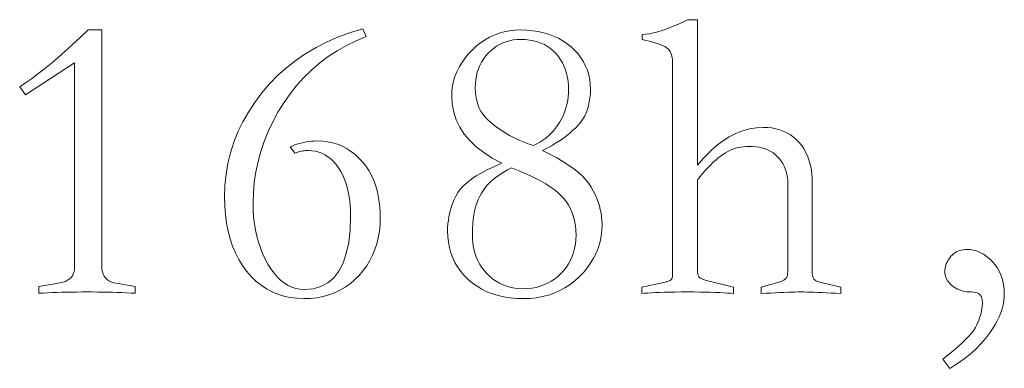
# Model space of a CAD drawing. Extents: x 0 to 1189, y 0 to 841.
# Tile 42 of 132: x 129.04 to 141.63, y 57.18 to 61.64. Entities that reach past the tile are written whole.
import ezdxf

# ---------------------------------------------------------------- set-up
doc = ezdxf.new("R2010")
doc.units = 0

msp = doc.modelspace()

# ---------------------------------------------------------------- linework, layer by layer
at = {"color": 7, "lineweight": 13}
for points in [[(137.386, 61.079), (137.385, 61.107), (137.383, 61.133), (137.38, 61.157), (137.376, 61.179), (137.37, 61.2), (137.362, 61.219), (137.354, 61.236), (137.344, 61.251), (137.333, 61.265), (137.32, 61.277), (137.305, 61.288), (137.286, 61.299), (137.263, 61.311), (137.237, 61.322), (137.206, 61.333), (137.172, 61.345), (137.133, 61.356), (137.091, 61.368), (137.045, 61.379), (136.995, 61.391), (136.995, 61.454), (137.041, 61.458), (137.09, 61.465), (137.141, 61.476), (137.195, 61.489), (137.252, 61.507), (137.311, 61.527), (137.373, 61.552), (137.438, 61.579), (137.506, 61.61), (137.576, 61.644), (137.703, 61.644), (137.703, 59.781), (137.781, 59.873), (137.86, 59.955), (137.941, 60.028), (138.023, 60.091), (138.107, 60.145), (138.192, 60.189), (138.279, 60.223), (138.367, 60.247), (138.456, 60.261), (138.548, 60.266), (138.602, 60.264), (138.655, 60.259), (138.706, 60.249), (138.754, 60.236), (138.8, 60.219), (138.844, 60.198), (138.886, 60.173), (138.926, 60.145), (138.963, 60.112), (138.999, 60.076), (139.031, 60.037), (139.061, 59.994), (139.086, 59.949), (139.109, 59.9), (139.128, 59.849), (139.143, 59.795), (139.155, 59.738), (139.164, 59.677), (139.169, 59.614), (139.17, 59.548), (139.17, 58.408), (139.171, 58.398), (139.171, 58.388), (139.172, 58.378), (139.174, 58.37), (139.176, 58.361), (139.178, 58.353), (139.181, 58.346), (139.184, 58.339), (139.188, 58.332), (139.192, 58.326), (139.196, 58.32), (139.203, 58.315), (139.21, 58.309), (139.219, 58.304), (139.23, 58.299), (139.242, 58.294), (139.255, 58.289), (139.269, 58.285), (139.285, 58.28), (139.302, 58.276), (139.535, 58.223), (139.535, 58.139), (139.471, 58.143), (139.41, 58.146), (139.352, 58.15), (139.297, 58.152), (139.244, 58.155), (139.195, 58.157), (139.149, 58.158), (139.106, 58.159), (139.065, 58.16), (139.028, 58.16), (138.99, 58.16), (138.948, 58.159), (138.904, 58.158), (138.857, 58.157), (138.808, 58.155), (138.755, 58.152), (138.699, 58.15), (138.641, 58.146), (138.58, 58.143), (138.516, 58.139), (138.516, 58.223), (138.732, 58.281), (138.746, 58.286), (138.758, 58.29), (138.77, 58.294), (138.781, 58.299), (138.791, 58.304), (138.8, 58.309), (138.809, 58.313), (138.817, 58.318), (138.824, 58.324), (138.83, 58.329), (138.835, 58.335), (138.84, 58.342), (138.845, 58.35), (138.849, 58.36), (138.852, 58.371), (138.854, 58.383), (138.856, 58.397), (138.858, 58.412), (138.859, 58.428), (138.859, 58.445), (138.859, 59.538), (138.858, 59.581), (138.854, 59.623), (138.847, 59.663), (138.838, 59.701), (138.826, 59.737), (138.811, 59.771), (138.794, 59.804), (138.775, 59.835), (138.752, 59.864), (138.727, 59.891), (138.7, 59.916), (138.67, 59.939), (138.639, 59.959), (138.605, 59.976), (138.57, 59.99), (138.533, 60.002), (138.493, 60.012), (138.452, 60.018), (138.408, 60.022), (138.363, 60.023), (138.327, 60.022), (138.292, 60.019), (138.257, 60.014), (138.223, 60.007), (138.19, 59.998), (138.157, 59.986), (138.124, 59.973), (138.092, 59.957), (138.061, 59.94), (138.03, 59.92), (137.999, 59.899), (137.968, 59.875), (137.936, 59.848), (137.904, 59.819), (137.872, 59.788), (137.839, 59.754), (137.805, 59.718), (137.772, 59.68), (137.738, 59.639), (137.703, 59.596), (137.703, 58.445), (137.703, 58.433), (137.704, 58.421), (137.705, 58.41), (137.706, 58.4), (137.707, 58.391), (137.71, 58.382), (137.712, 58.374), (137.715, 58.367), (137.718, 58.361), (137.721, 58.355), (137.725, 58.35), (137.731, 58.345), (137.736, 58.34), (137.743, 58.336), (137.751, 58.331), (137.76, 58.327), (137.769, 58.323), (137.78, 58.32), (137.791, 58.316), (137.803, 58.313), (138.162, 58.223), (138.162, 58.139), (138.126, 58.143), (138.085, 58.146), (138.038, 58.15), (137.987, 58.152), (137.931, 58.155), (137.87, 58.157), (137.804, 58.158), (137.733, 58.159), (137.657, 58.16), (137.576, 58.16), (137.495, 58.16), (137.419, 58.159), (137.348, 58.158), (137.282, 58.157), (137.221, 58.155), (137.165, 58.152), (137.114, 58.15), (137.068, 58.146), (137.026, 58.143), (136.99, 58.139), (136.99, 58.223), (137.275, 58.281), (137.289, 58.284), (137.301, 58.288), (137.312, 58.291), (137.323, 58.294), (137.332, 58.298), (137.341, 58.301), (137.348, 58.305), (137.355, 58.308), (137.36, 58.312), (137.365, 58.316), (137.369, 58.32), (137.373, 58.325), (137.376, 58.331), (137.379, 58.338), (137.381, 58.345), (137.383, 58.354), (137.384, 58.363), (137.385, 58.374), (137.386, 58.385), (137.386, 58.397)], [(130.518, 58.144), (130.463, 58.147), (130.406, 58.15), (130.347, 58.152), (130.288, 58.154), (130.226, 58.156), (130.164, 58.157), (130.1, 58.158), (130.035, 58.159), (129.968, 58.16), (129.9, 58.16), (129.833, 58.16), (129.766, 58.159), (129.701, 58.158), (129.637, 58.157), (129.574, 58.156), (129.513, 58.154), (129.454, 58.152), (129.395, 58.15), (129.338, 58.147), (129.283, 58.144), (129.283, 58.229), (129.557, 58.276), (129.592, 58.285), (129.624, 58.296), (129.652, 58.31), (129.676, 58.327), (129.696, 58.346), (129.713, 58.368), (129.725, 58.392), (129.735, 58.42), (129.74, 58.449), (129.742, 58.482), (129.742, 61.09), (129.114, 60.683), (129.04, 60.784), (129.114, 60.834), (129.192, 60.889), (129.272, 60.949), (129.355, 61.014), (129.441, 61.084), (129.53, 61.16), (129.622, 61.24), (129.717, 61.326), (129.815, 61.416), (129.916, 61.512), (130.09, 61.512), (130.09, 58.482), (130.092, 58.447), (130.098, 58.416), (130.107, 58.388), (130.12, 58.362), (130.137, 58.339), (130.157, 58.32), (130.181, 58.303), (130.209, 58.289), (130.24, 58.279), (130.275, 58.271), (130.518, 58.229)], [(133.427, 61.528), (133.469, 61.428), (133.34, 61.374), (133.216, 61.314), (133.097, 61.247), (132.984, 61.173), (132.876, 61.092), (132.773, 61.003), (132.676, 60.908), (132.584, 60.806), (132.497, 60.697), (132.416, 60.58), (132.341, 60.46), (132.274, 60.337), (132.215, 60.213), (132.164, 60.087), (132.121, 59.959), (132.086, 59.83), (132.058, 59.699), (132.038, 59.566), (132.027, 59.431), (132.023, 59.295), (132.025, 59.205), (132.03, 59.118), (132.04, 59.034), (132.053, 58.952), (132.07, 58.873), (132.091, 58.797), (132.116, 58.723), (132.144, 58.651), (132.177, 58.582), (132.213, 58.516), (132.252, 58.455), (132.292, 58.399), (132.334, 58.351), (132.378, 58.308), (132.424, 58.273), (132.471, 58.243), (132.52, 58.221), (132.571, 58.205), (132.623, 58.195), (132.677, 58.192), (132.79, 58.201), (132.89, 58.229), (132.979, 58.276), (133.056, 58.342), (133.121, 58.426), (133.174, 58.53), (133.215, 58.652), (133.245, 58.793), (133.263, 58.953), (133.268, 59.131), (133.267, 59.209), (133.262, 59.283), (133.255, 59.353), (133.244, 59.42), (133.23, 59.484), (133.213, 59.544), (133.193, 59.6), (133.171, 59.653), (133.144, 59.703), (133.115, 59.749), (133.084, 59.791), (133.051, 59.829), (133.016, 59.862), (132.98, 59.891), (132.943, 59.915), (132.903, 59.935), (132.862, 59.951), (132.82, 59.962), (132.776, 59.968), (132.73, 59.971), (132.712, 59.97), (132.694, 59.969), (132.677, 59.967), (132.659, 59.965), (132.642, 59.961), (132.624, 59.957), (132.607, 59.952), (132.59, 59.947), (132.573, 59.941), (132.556, 59.934), (132.498, 60.018), (132.532, 60.032), (132.566, 60.045), (132.6, 60.056), (132.634, 60.065), (132.668, 60.074), (132.702, 60.08), (132.737, 60.085), (132.771, 60.089), (132.806, 60.091), (132.841, 60.092), (132.909, 60.089), (132.975, 60.081), (133.039, 60.068), (133.101, 60.05), (133.16, 60.026), (133.216, 59.997), (133.27, 59.963), (133.322, 59.923), (133.372, 59.878), (133.419, 59.828), (133.463, 59.773), (133.502, 59.715), (133.536, 59.652), (133.566, 59.586), (133.591, 59.515), (133.612, 59.441), (133.628, 59.363), (133.639, 59.281), (133.646, 59.195), (133.649, 59.105), (133.646, 59.019), (133.638, 58.935), (133.624, 58.855), (133.605, 58.777), (133.581, 58.702), (133.551, 58.63), (133.515, 58.561), (133.475, 58.495), (133.428, 58.432), (133.377, 58.371), (133.321, 58.315), (133.262, 58.265), (133.199, 58.22), (133.133, 58.182), (133.065, 58.149), (132.992, 58.123), (132.917, 58.102), (132.839, 58.087), (132.757, 58.078), (132.672, 58.075), (132.584, 58.079), (132.499, 58.089), (132.418, 58.107), (132.34, 58.132), (132.265, 58.163), (132.193, 58.202), (132.125, 58.247), (132.06, 58.3), (131.999, 58.36), (131.941, 58.426), (131.887, 58.499), (131.839, 58.577), (131.797, 58.66), (131.76, 58.747), (131.729, 58.84), (131.704, 58.938), (131.684, 59.041), (131.67, 59.149), (131.661, 59.261), (131.658, 59.379), (131.663, 59.524), (131.677, 59.666), (131.701, 59.805), (131.735, 59.941), (131.778, 60.076), (131.83, 60.207), (131.892, 60.336), (131.964, 60.462), (132.045, 60.586), (132.136, 60.707), (132.235, 60.823), (132.341, 60.932), (132.453, 61.033), (132.572, 61.126), (132.698, 61.212), (132.83, 61.29), (132.969, 61.361), (133.115, 61.424), (133.268, 61.48)], [(135.201, 59.807), (135.079, 59.873), (134.971, 59.943), (134.875, 60.017), (134.792, 60.097), (134.722, 60.18), (134.664, 60.269), (134.619, 60.362), (134.587, 60.459), (134.568, 60.561), (134.562, 60.667), (134.564, 60.732), (134.572, 60.796), (134.585, 60.858), (134.604, 60.918), (134.627, 60.978), (134.656, 61.035), (134.69, 61.092), (134.729, 61.147), (134.773, 61.201), (134.823, 61.253), (134.876, 61.303), (134.931, 61.347), (134.988, 61.385), (135.047, 61.419), (135.108, 61.447), (135.17, 61.471), (135.234, 61.489), (135.3, 61.502), (135.368, 61.509), (135.438, 61.512), (135.517, 61.51), (135.593, 61.503), (135.665, 61.493), (135.735, 61.477), (135.801, 61.458), (135.865, 61.434), (135.925, 61.406), (135.982, 61.374), (136.036, 61.337), (136.087, 61.296), (136.135, 61.251), (136.177, 61.205), (136.214, 61.156), (136.246, 61.105), (136.274, 61.051), (136.296, 60.996), (136.313, 60.938), (136.326, 60.878), (136.333, 60.816), (136.336, 60.752), (136.334, 60.696), (136.329, 60.642), (136.321, 60.591), (136.31, 60.542), (136.296, 60.495), (136.279, 60.45), (136.258, 60.407), (136.234, 60.367), (136.207, 60.329), (136.177, 60.293), (136.144, 60.258), (136.108, 60.224), (136.07, 60.19), (136.029, 60.157), (135.985, 60.125), (135.938, 60.093), (135.888, 60.062), (135.836, 60.031), (135.781, 60), (135.723, 59.971), (135.817, 59.924), (135.904, 59.877), (135.983, 59.831), (136.056, 59.784), (136.122, 59.737), (136.181, 59.69), (136.232, 59.643), (136.277, 59.596), (136.315, 59.548), (136.346, 59.501), (136.372, 59.453), (136.396, 59.406), (136.416, 59.358), (136.434, 59.311), (136.449, 59.263), (136.461, 59.216), (136.471, 59.168), (136.478, 59.121), (136.482, 59.073), (136.483, 59.026), (136.481, 58.95), (136.472, 58.876), (136.458, 58.804), (136.437, 58.734), (136.411, 58.666), (136.38, 58.6), (136.342, 58.537), (136.299, 58.475), (136.25, 58.415), (136.196, 58.358), (136.137, 58.304), (136.075, 58.256), (136.01, 58.214), (135.943, 58.177), (135.873, 58.146), (135.8, 58.121), (135.724, 58.101), (135.646, 58.087), (135.565, 58.078), (135.48, 58.075), (135.393, 58.078), (135.31, 58.085), (135.23, 58.098), (135.154, 58.115), (135.082, 58.137), (135.013, 58.164), (134.948, 58.196), (134.886, 58.233), (134.828, 58.274), (134.773, 58.321), (134.723, 58.371), (134.678, 58.424), (134.638, 58.48), (134.604, 58.538), (134.575, 58.599), (134.551, 58.662), (134.533, 58.728), (134.52, 58.796), (134.512, 58.868), (134.509, 58.941), (134.51, 58.986), (134.513, 59.032), (134.519, 59.077), (134.526, 59.122), (134.535, 59.166), (134.547, 59.211), (134.561, 59.255), (134.577, 59.299), (134.595, 59.343), (134.615, 59.387), (134.639, 59.431), (134.672, 59.474), (134.712, 59.517), (134.759, 59.56), (134.814, 59.602), (134.876, 59.644), (134.946, 59.685), (135.023, 59.726), (135.108, 59.767)], [(135.607, 60.034), (135.649, 60.055), (135.69, 60.078), (135.728, 60.102), (135.764, 60.129), (135.798, 60.157), (135.831, 60.188), (135.861, 60.22), (135.889, 60.254), (135.915, 60.289), (135.94, 60.327), (135.962, 60.366), (135.981, 60.405), (135.999, 60.446), (136.014, 60.487), (136.027, 60.528), (136.037, 60.57), (136.045, 60.613), (136.051, 60.657), (136.055, 60.702), (136.056, 60.747), (136.054, 60.802), (136.049, 60.855), (136.041, 60.906), (136.03, 60.955), (136.016, 61.002), (135.998, 61.047), (135.977, 61.09), (135.953, 61.132), (135.925, 61.171), (135.895, 61.209), (135.861, 61.243), (135.825, 61.274), (135.787, 61.301), (135.746, 61.325), (135.703, 61.345), (135.657, 61.362), (135.609, 61.374), (135.558, 61.383), (135.504, 61.389), (135.449, 61.391), (135.398, 61.389), (135.349, 61.384), (135.302, 61.375), (135.257, 61.362), (135.214, 61.346), (135.173, 61.327), (135.133, 61.304), (135.096, 61.277), (135.06, 61.247), (135.026, 61.214), (134.995, 61.178), (134.967, 61.14), (134.943, 61.1), (134.922, 61.059), (134.904, 61.016), (134.889, 60.972), (134.877, 60.926), (134.869, 60.878), (134.864, 60.829), (134.863, 60.778), (134.863, 60.752), (134.865, 60.726), (134.867, 60.7), (134.87, 60.674), (134.875, 60.648), (134.88, 60.622), (134.886, 60.596), (134.893, 60.57), (134.901, 60.545), (134.91, 60.52), (134.921, 60.494), (134.936, 60.468), (134.954, 60.442), (134.975, 60.415), (134.999, 60.388), (135.027, 60.36), (135.058, 60.332), (135.093, 60.303), (135.13, 60.274), (135.172, 60.245), (135.214, 60.216), (135.257, 60.189), (135.301, 60.164), (135.344, 60.14), (135.387, 60.118), (135.431, 60.098), (135.475, 60.08), (135.519, 60.063), (135.563, 60.047)], [(135.327, 59.749), (135.275, 59.722), (135.226, 59.694), (135.18, 59.664), (135.136, 59.634), (135.096, 59.602), (135.059, 59.569), (135.025, 59.534), (134.995, 59.499), (134.967, 59.462), (134.942, 59.424), (134.92, 59.384), (134.9, 59.342), (134.883, 59.297), (134.868, 59.249), (134.855, 59.199), (134.844, 59.146), (134.836, 59.091), (134.83, 59.033), (134.827, 58.973), (134.826, 58.91), (134.828, 58.846), (134.833, 58.786), (134.842, 58.728), (134.855, 58.673), (134.872, 58.62), (134.892, 58.57), (134.916, 58.522), (134.944, 58.477), (134.975, 58.435), (135.011, 58.395), (135.048, 58.358), (135.088, 58.325), (135.13, 58.297), (135.174, 58.271), (135.219, 58.25), (135.266, 58.233), (135.316, 58.219), (135.367, 58.21), (135.42, 58.204), (135.475, 58.202), (135.532, 58.204), (135.587, 58.21), (135.641, 58.219), (135.692, 58.233), (135.741, 58.25), (135.788, 58.271), (135.834, 58.297), (135.877, 58.325), (135.919, 58.358), (135.958, 58.395), (135.995, 58.434), (136.028, 58.476), (136.056, 58.52), (136.081, 58.566), (136.103, 58.615), (136.12, 58.665), (136.133, 58.718), (136.143, 58.772), (136.149, 58.829), (136.151, 58.888), (136.149, 58.95), (136.143, 59.01), (136.133, 59.067), (136.12, 59.122), (136.103, 59.173), (136.081, 59.223), (136.056, 59.27), (136.028, 59.314), (135.995, 59.356), (135.958, 59.395), (135.917, 59.433), (135.871, 59.47), (135.82, 59.507), (135.765, 59.543), (135.704, 59.579), (135.639, 59.614), (135.568, 59.648), (135.493, 59.682), (135.412, 59.716)], [(140.839, 57.299), (140.909, 57.355), (140.973, 57.408), (141.031, 57.459), (141.083, 57.506), (141.13, 57.551), (141.17, 57.594), (141.205, 57.634), (141.234, 57.671), (141.257, 57.706), (141.274, 57.738), (141.288, 57.768), (141.3, 57.799), (141.31, 57.829), (141.32, 57.859), (141.328, 57.889), (141.334, 57.919), (141.339, 57.949), (141.343, 57.979), (141.345, 58.009), (141.345, 58.038), (141.344, 58.062), (141.34, 58.082), (141.333, 58.1), (141.323, 58.116), (141.31, 58.13), (141.295, 58.14), (141.277, 58.149), (141.256, 58.155), (141.232, 58.159), (141.206, 58.16), (141.178, 58.161), (141.151, 58.163), (141.125, 58.167), (141.1, 58.172), (141.076, 58.179), (141.052, 58.187), (141.029, 58.197), (141.007, 58.209), (140.986, 58.222), (140.965, 58.236), (140.946, 58.252), (140.929, 58.268), (140.914, 58.285), (140.901, 58.303), (140.89, 58.321), (140.881, 58.34), (140.874, 58.359), (140.869, 58.379), (140.866, 58.4), (140.865, 58.421), (140.866, 58.443), (140.868, 58.464), (140.872, 58.484), (140.877, 58.504), (140.884, 58.524), (140.893, 58.543), (140.903, 58.562), (140.914, 58.581), (140.927, 58.599), (140.942, 58.617), (140.957, 58.633), (140.974, 58.648), (140.992, 58.661), (141.012, 58.672), (141.032, 58.682), (141.053, 58.69), (141.076, 58.696), (141.1, 58.7), (141.124, 58.703), (141.15, 58.704), (141.187, 58.702), (141.222, 58.697), (141.257, 58.689), (141.292, 58.677), (141.325, 58.663), (141.358, 58.645), (141.389, 58.623), (141.42, 58.599), (141.451, 58.571), (141.48, 58.54), (141.508, 58.507), (141.532, 58.472), (141.554, 58.435), (141.573, 58.397), (141.589, 58.358), (141.602, 58.317), (141.612, 58.275), (141.619, 58.231), (141.624, 58.186), (141.625, 58.139), (141.623, 58.091), (141.618, 58.043), (141.609, 57.994), (141.596, 57.944), (141.579, 57.895), (141.559, 57.844), (141.535, 57.793), (141.507, 57.742), (141.476, 57.69), (141.44, 57.637), (141.402, 57.585), (141.361, 57.535), (141.317, 57.486), (141.27, 57.438), (141.22, 57.392), (141.167, 57.347), (141.112, 57.304), (141.054, 57.262), (140.992, 57.222), (140.928, 57.183)]]:
    msp.add_lwpolyline(points, close=True, dxfattribs=at)

doc.saveas('drawing.dxf')
